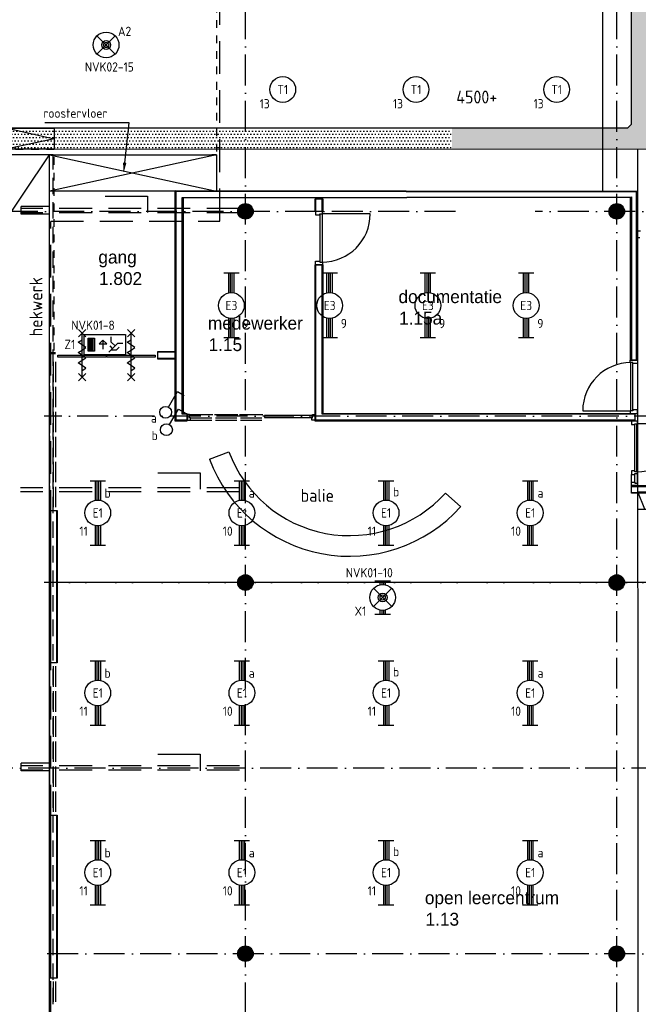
# Model space of a CAD drawing. Header units: millimetres. Extents: x 84333 to 240712, y -2244 to 84291.
# Tile 27 of 88: x 169741 to 181735, y 18995 to 38094. Entities that reach past the tile are written whole.
import ezdxf
from ezdxf.enums import TextEntityAlignment as Align

# ---------------------------------------------------------------- set-up
doc = ezdxf.new("R2010")
doc.units = ezdxf.units.MM
doc.header["$LTSCALE"] = 100
for name, pattern in [('DASHDOT', [9, 6, -1.5, 0, -1.5]), ('DASHED', [3, 1.5, -1.5]), ('HIDDEN', [9.525, 6.35, -3.175]), ('HIDDEN2', [4.7625, 3.175, -1.5875])]:
    doc.linetypes.add(name, pattern=pattern)
doc.layers.get('0').update_dxf_attribs({"linetype": 'CONTINUOUS'})
for name, color, linetype in [('AFDELING', 4, 'CONTINUOUS'), ('AL$1----_MAATVOERING', 7, 'CONTINUOUS'), ('AL$1----_TEKST', 7, 'CONTINUOUS'), ('AL$7----_STRAMIEN', 1, 'DASHDOT'), ('AL22----_BINNENWAND', 7, 'CONTINUOUS'), ('AL23----_VLOEREN', 4, 'CONTINUOUS'), ('AL28----_KONSTRUKTIE', 3, 'CONTINUOUS'), ('AL31----_BUITENKOZ', 7, 'CONTINUOUS'), ('AL32----_BINNENKOZ', 7, 'CONTINUOUS'), ('AL32----_DRAAIR', 7, 'CONTINUOUS'), ('AL32----_DRAAIRICHTING', 1, 'CONTINUOUS'), ('AL34----_BALUSTRADES', 4, 'DASHED'), ('AL65----_BEVEILIGING', 7, 'CONTINUOUS'), ('ALXAA---_GEWBETON', 12, 'CONTINUOUS'), ('BL$4----', 7, 'CONTINUOUS'), ('BOUW', 8, 'CONTINUOUS'), ('EB63101-_ATTRIB', 2, 'CONTINUOUS'), ('EB63102-_ATTRIB', 2, 'CONTINUOUS'), ('EB63202-_ATTRIB', 2, 'CONTINUOUS'), ('EB63501-_ATTRIB', 2, 'CONTINUOUS'), ('EL63101-_LICHT-ARM', 3, 'CONTINUOUS'), ('EL63102-_LICHT-SCH', 3, 'CONTINUOUS'), ('EL63202-_NOODVRL-TXT', 3, 'CONTINUOUS'), ('EL63501-_NOODVRL-ARM', 3, 'CONTINUOUS'), ('EL6441--_DATACOM', 3, 'CONTINUOUS'), ('KABELGGOOT1', 8, 'CONTINUOUS'), ('LIJN070', 130, 'CONTINUOUS'), ('MV-BINNENKOZIJN', 1, 'CONTINUOUS')]:
    doc.layers.add(name, color=color, linetype=linetype)
doc.styles.add('1_8', font='ISO', dxfattribs={"height": 1.8})
doc.styles.add('BURO-025', font='BUROFONT.shx', dxfattribs={"height": 250})
doc.styles.add('NORATT', font='isocp.shx')
doc.styles.get("Standard").update_dxf_attribs({"font": 'iso.shx'})
doc.styles.add('TECHNIC', font='technic_.ttf')
pattern_1 = [(8e-14, (39793.956, 199192.7), (31.75, 63.5), [0, -63.5])]

# ---------------------------------------------------------------- blocks, each defined once
blk = doc.blocks.new('ES3G00')
at = {"color": 0}
blk.add_circle((0, 0), 2.5, dxfattribs=at)
at = {"color": 0, "style": '1_8'}
for tag, flags, p in [('SCHAK', 8, (3.5, 2.75)), ('A_CODE', 8, (0, 0)), ('GROEP', 8, (-3.5, -2.75)), ('KAST', 9, (3.5, -2.75))]:
    blk.add_attdef(tag, text='', height=1.8, dxfattribs=dict(at, flags=flags)).set_placement(p, align=Align.MIDDLE)
blk = doc.blocks.new('ES3G01')
at = {"color": 0}
for p, q in [((-1.77, 1.77), (1.77, -1.77)), ((1.77, 1.77), (-1.77, -1.77))]:
    blk.add_line(p, q, dxfattribs=at)
at = {"color": 6}
blk.add_lwpolyline([(1.77, -1.77), (1.75, -1.75)], dxfattribs=at)
blk.add_circle((0, 0), 2.5)
at = {"color": 0}
for radius in [0.85, 0.5]:
    blk.add_circle((0, 0), radius, dxfattribs=at)
at = {"color": 6, "style": '1_8'}
for tag, flags, p in [('A_CODE', 8, (-3.5, 2.75)), ('SCHAK', 8, (3.5, 2.75)), ('GROEP', 8, (-3.5, -2.75)), ('KAST', 9, (3.5, -2.75))]:
    blk.add_attdef(tag, text='', height=1.8, dxfattribs=dict(at, flags=flags)).set_placement(p, align=Align.MIDDLE)
blk = doc.blocks.new('EJ3T20')
at = {"color": 0}
for p, q in [((-6.25, -1.5), (-6.25, 1.5)), ((-6.25, 0.52), (-2.44, 0.52)), ((-6.25, 0.17), (-2.49, 0.17)), ((2.44, 0.52), (6.25, 0.52)), ((2.49, 0.17), (6.25, 0.17)), ((6.25, -1.5), (6.25, 1.5)), ((-6.25, -0.17), (-2.49, -0.17)), ((-6.25, -0.52), (-2.44, -0.52)), ((2.44, -0.52), (6.25, -0.52)), ((2.49, -0.17), (6.25, -0.17))]:
    blk.add_line(p, q, dxfattribs=at)
blk.add_circle((0, 0), 2.5, dxfattribs=at)
at = {"color": 0, "style": '1_8'}
for tag, flags, p in [('SCHAK', 8, (3.5, 2.75)), ('A_CODE', 8, (0, 0)), ('GROEP', 8, (-3.5, -2.75)), ('KAST', 9, (3.5, -2.75))]:
    blk.add_attdef(tag, text='', height=1.8, dxfattribs=dict(at, flags=flags)).set_placement(p, align=Align.MIDDLE)
blk = doc.blocks.new('SCHAK')
blk.add_lwpolyline([(0.58, 1), (2.31, 4), (3.61, 3.25)])
blk.add_circle((0, 0), 1.15)
at = {"style": '1_8'}
for tag, flags, p in [('SCHAK', 8, (3, 5.5)), ('KAST', 9, (-3, 0.5)), ('M_CODE', 9, (0, 0)), ('DOEL', 9, (-3, -2)), ('GROEP', 9, (-3, -4.5))]:
    blk.add_attdef(tag, text='', height=1.8, dxfattribs=dict(at, flags=flags)).set_placement(p, align=Align.MIDDLE_CENTER)
blk = doc.blocks.new('ES3N026')
for p, q in [((-1.5, 0.75), (-1, 0.25)), ((0.38, -0.88), (0.38, 0.87)), ((2.25, 1.25), (2.25, -1.25)), ((2.5, 1.25), (2.5, -1.25)), ((2.75, 1.25), (2.75, -1.25)), ((3, 1.25), (3, -1.25))]:
    blk.add_line(p, q)
for points in [[(4.01, 2.01), (4.01, -1.98), (-3.99, -1.98), (-3.99, 2.01)], [(3.25, -1.25), (2, -1.25), (2, 1.25), (3.25, 1.25)], [(0.38, -0.88), (1.12, -0.13), (-0.37, -0.13)]]:
    blk.add_lwpolyline(points, close=True)
for points in [[(-0.75, 1.5), (-2.5, -0.25), (-3.5, -0.25)], [(-1.25, 1), (-2.25, 1), (-2.75, 0.5)], [(-2, 0.25), (-1.25, -0.5), (-1.25, -1.5)]]:
    blk.add_lwpolyline(points)
at = {"color": 2, "style": '1_8', "flags": 8}
blk.add_attdef('NUMMER', text='', height=1.8, dxfattribs=at).set_placement((4, 3.75), align=Align.MIDDLE)
at = {"style": '1_8'}
for tag, flags, p in [('A_CODE', 8, (-3.5, 2.75)), ('SCHAK', 8, (3.5, 2.75)), ('GROEP', 8, (-3.5, -2.75)), ('KAST', 9, (3.5, -2.75))]:
    blk.add_attdef(tag, text='', height=1.8, dxfattribs=dict(at, flags=flags)).set_placement(p, align=Align.MIDDLE_CENTER)
blk = doc.blocks.new('EJ3T01')
at = {"color": 0}
for p, q in [((-3.25, -1.5), (-3.25, 1.5)), ((-3.25, 0.52), (-2.44, 0.52)), ((-3.25, 0.17), (-2.49, 0.17)), ((-1.77, 1.77), (1.77, -1.77)), ((1.77, 1.77), (-1.77, -1.77)), ((2.44, 0.52), (3.25, 0.52)), ((2.49, 0.17), (3.25, 0.17)), ((3.25, -1.5), (3.25, 1.5)), ((-3.25, -0.17), (-2.49, -0.17)), ((-3.25, -0.52), (-2.44, -0.52)), ((2.44, -0.52), (3.25, -0.52)), ((2.49, -0.17), (3.25, -0.17))]:
    blk.add_line(p, q, dxfattribs=at)
at = {"color": 6}
blk.add_lwpolyline([(1.77, -1.77), (1.75, -1.75)], dxfattribs=at)
at = {"color": 0}
for radius in [2.5, 0.85, 0.5]:
    blk.add_circle((0, 0), radius, dxfattribs=at)
at = {"color": 6, "style": '1_8'}
for tag, flags, p in [('A_CODE', 8, (-3.5, 2.75)), ('SCHAK', 8, (3.5, 2.75)), ('GROEP', 8, (-3.5, -2.75)), ('KAST', 9, (3.5, -2.75))]:
    blk.add_attdef(tag, text='', height=1.8, dxfattribs=dict(at, flags=flags)).set_placement(p, align=Align.MIDDLE)
blk = doc.blocks.new('A$C13e6995e')
at = {"layer": 'KABELGGOOT1'}
h = blk.add_hatch(dxfattribs=at)
h.set_pattern_fill('DOTS', color=256, scale=40, style=0)
h.set_pattern_definition(pattern_1)
h.paths.add_polyline_path([(97665, 44809), (97740, 44884), (100013, 44884), (100013, 45284), (97739, 45284), (97665, 45359), (97665, 53930), (97739, 54005), (106079, 54005), (106154, 53930), (106154, 49547), (106079, 49472), (104732, 49472), (104732, 49072), (106554, 49072), (106555, 54406), (97265, 54406), (97265, 38306), (97196, 38231), (93788, 38231), (93788, 37831), (97665, 37831)])
h = blk.add_hatch(dxfattribs=at)
h.set_pattern_fill('DOTS', color=256, scale=40, style=0)
h.set_pattern_definition(pattern_1)
h.paths.add_polyline_path([(87037, 38231), (86074, 38231), (85174, 38231), (85174, 37829), (87037, 37830)])
h.paths.add_polyline_path([(85174, 38231), (84930, 38231), (84930, 37829), (85174, 37829)])
h.paths.add_polyline_path([(89791, 38231), (87037, 38231), (87037, 37830), (89791, 37830)])
h = blk.add_hatch(dxfattribs=at)
h.set_pattern_fill('DOTS', color=256, scale=40, style=0)
h.set_pattern_definition(pattern_1)
h.paths.add_polyline_path([(93788, 38231), (89791, 38231), (89791, 37830), (93788, 37831)])
at = {"layer": 'AL$1----_MAATVOERING', "color": 8}
for p, q in [((87528, 38335), (85895, 38335)), ((87444, 37564), (87528, 38335))]:
    blk.add_line(p, q, dxfattribs=at)
blk.add_solid([(87477, 37561), (87422, 37366), (87411, 37568)], dxfattribs=at)
at = {"layer": 'AL$7----_STRAMIEN', "color": 1}
for p, q in [((89785, 9360), (89785, 63920)), ((93858, 36620), (59485, 36620)), ((107244, 36620), (95405, 36620)), ((107824, 32645), (85885, 32645)), ((107244, 29420), (85885, 29420)), ((107824, 29420), (85885, 29420)), ((109574, 25820), (84754, 25820)), ((107244, 22220), (85885, 22220))]:
    blk.add_line(p, q, dxfattribs=at)
blk.add_lwpolyline([(96985, 9360), (96985, 42621)], dxfattribs=at)
at = {"layer": 'AL22----_BINNENWAND', "color": 8}
for p, q in [((88424, 32552), (88424, 37026)), ((88424, 37026), (97379, 37014)), ((97254, 36889), (88574, 36877)), ((88574, 36877), (88574, 32702)), ((91136, 36620), (91136, 36864)), ((91136, 36864), (91286, 36864)), ((91136, 36620), (91136, 36864)), ((91136, 36864), (91286, 36864)), ((91286, 36864), (91286, 36620)), ((91286, 36864), (91286, 36620)), ((97254, 33736), (97254, 36889)), ((97379, 37014), (97379, 33736)), ((91286, 36620), (91136, 36620)), ((91286, 36620), (91136, 36620)), ((91136, 32552), (91136, 35586)), ((91136, 35586), (91286, 35586)), ((91136, 32552), (91136, 35586)), ((91136, 35586), (91286, 35586)), ((91286, 35586), (91286, 32702)), ((91286, 35586), (91286, 32702)), ((88085, 33752), (88085, 33902)), ((88085, 33902), (88424, 33902)), ((88424, 33902), (88424, 33752)), ((88424, 33752), (88085, 33752)), ((97379, 33736), (97254, 33736)), ((88574, 32702), (88651, 32702)), ((88651, 32702), (88651, 32552)), ((91286, 32702), (97336, 32702)), ((91286, 32702), (97336, 32702)), ((97336, 32702), (97336, 32552)), ((97336, 32702), (97336, 32552)), ((88651, 32552), (88424, 32552)), ((97336, 32552), (91136, 32552)), ((97336, 32552), (91136, 32552)), ((97272, 31301), (105407, 31301)), ((97272, 31151), (97272, 31301)), ((105407, 31151), (97272, 31151)), ((85987, 27862), (85987, 30816)), ((85987, 30816), (86137, 30816)), ((86137, 30816), (86137, 27862)), ((86137, 27862), (85987, 27862)), ((85987, 21746), (85987, 24908)), ((85987, 24908), (86137, 24908)), ((86137, 24908), (86137, 21746)), ((86137, 21746), (85987, 21746))]:
    blk.add_line(p, q, dxfattribs=at)
at = {"layer": 'AL22----_BINNENWAND', "color": 8, "linetype": 'Continuous'}
for p, q in [((88439, 32567), (88439, 37011)), ((88439, 37011), (97364, 36999)), ((88559, 36892), (97269, 36904)), ((88559, 32687), (88559, 36892)), ((91151, 36620), (91151, 36864)), ((91151, 36620), (91151, 36864)), ((91271, 36620), (91271, 36864)), ((91271, 36620), (91271, 36864)), ((97269, 36904), (97269, 33736)), ((97364, 36999), (97364, 33736)), ((91151, 32567), (91151, 35586)), ((91151, 32567), (91151, 35586)), ((91271, 32687), (91271, 35586)), ((91271, 32687), (91271, 35586)), ((88424, 33887), (88085, 33887)), ((88424, 33767), (88085, 33767)), ((88651, 32687), (88559, 32687)), ((97336, 32687), (91271, 32687)), ((97336, 32687), (91271, 32687)), ((88651, 32567), (88439, 32567)), ((97336, 32567), (91151, 32567)), ((97336, 32567), (91151, 32567)), ((97272, 31286), (105407, 31286)), ((97272, 31166), (105407, 31166)), ((86002, 30816), (86002, 27862)), ((86122, 30816), (86122, 27862)), ((86002, 24908), (86002, 21746)), ((86122, 24908), (86122, 21746))]:
    blk.add_line(p, q, dxfattribs=at)
at = {"layer": 'AL23----_VLOEREN', "color": 8}
for p, q in [((85987, 37720), (59874, 37720)), ((69182, 12640), (85987, 37720)), ((85987, 12673), (85987, 37720)), ((85987, 37720), (89225, 37014)), ((85987, 37014), (85987, 37720)), ((85987, 37720), (89225, 37720)), ((89225, 37720), (85987, 37014)), ((89225, 37720), (89225, 37014)), ((89225, 37014), (85987, 37014))]:
    blk.add_line(p, q, dxfattribs=at)
at = {"layer": 'AL28----_KONSTRUKTIE', "color": 8}
for p, q in [((85987, 36716), (85439, 36716)), ((85439, 36566), (85439, 36716)), ((85987, 36566), (85439, 36566)), ((85987, 25916), (85439, 25916)), ((85439, 25766), (85439, 25916)), ((85987, 25766), (85439, 25766))]:
    blk.add_line(p, q, dxfattribs=at)
for centre in [(89785, 36620), (96985, 36620), (89785, 29420), (96985, 29420), (89785, 22220), (96985, 22220)]:
    blk.add_circle(centre, 150, dxfattribs=at)
at = {"layer": 'AL31----_BUITENKOZ', "color": 8, "linetype": 'Continuous'}
for p, q in [((86146, 33790), (86146, 33831)), ((86146, 33831), (87087, 33831)), ((87087, 33831), (87087, 33790)), ((87099, 33790), (87099, 33831)), ((87099, 33831), (88037, 33831)), ((88037, 33831), (88037, 33790)), ((87087, 33790), (86146, 33790)), ((88037, 33790), (87099, 33790)), ((90154, 32663), (90154, 32622)), ((91084, 32663), (90154, 32663)), ((91084, 32622), (91084, 32663)), ((90154, 32622), (91084, 32622))]:
    blk.add_line(p, q, dxfattribs=at)
at = {"layer": 'AL32----_BINNENKOZ', "color": 8, "linetype": 'HIDDEN2'}
for p, q in [((86056, 37719), (59874, 37720)), ((85987, 12667), (85987, 37719)), ((86056, 12667), (86056, 37719))]:
    blk.add_line(p, q, dxfattribs=at)
at = {"layer": 'AL32----_BINNENKOZ', "color": 8}
for p, q in [((91281, 36620), (91142, 36620)), ((91142, 36620), (91142, 36553)), ((91142, 36553), (91230, 36553)), ((91230, 36570), (91230, 35636)), ((91230, 36553), (91230, 36570)), ((91230, 36570), (91281, 36570)), ((91270, 36570), (91270, 35636)), ((91281, 36570), (91281, 36620)), ((97379, 36104), (97379, 36243)), ((97379, 36243), (97446, 36243)), ((97429, 36104), (97379, 36104)), ((91142, 35586), (91142, 35653)), ((91142, 35653), (91230, 35653)), ((91281, 35586), (91142, 35586)), ((91230, 35653), (91230, 35636)), ((91230, 35636), (91281, 35636)), ((91281, 35636), (91281, 35586)), ((85987, 33770), (85987, 33884)), ((85987, 33884), (86101, 33884)), ((86005, 33770), (86005, 33866)), ((86005, 33866), (86101, 33866)), ((85987, 33720), (85987, 33291)), ((86054, 33703), (86054, 33308)), ((86101, 33703), (86101, 33308)), ((97247, 33736), (97386, 33736)), ((97247, 33686), (97247, 33736)), ((97298, 33686), (97247, 33686)), ((97258, 32752), (97258, 33686)), ((97298, 32752), (97298, 33686)), ((97298, 33669), (97298, 33686)), ((97386, 33669), (97298, 33669)), ((97386, 33736), (97386, 33669)), ((85987, 33235), (85987, 32806)), ((86054, 33218), (86054, 32823)), ((86101, 33218), (86101, 32823)), ((85987, 32750), (85987, 32321)), ((86054, 32733), (86054, 32338)), ((86101, 32733), (86101, 32338)), ((88702, 32683), (88652, 32683)), ((88652, 32683), (88652, 32659)), ((88702, 32683), (89152, 32683)), ((88702, 32616), (88702, 32683)), ((89185, 32683), (89636, 32683)), ((89669, 32683), (90119, 32683)), ((91086, 32616), (91086, 32683)), ((91086, 32683), (91136, 32683)), ((91136, 32683), (91136, 32569)), ((97298, 32752), (97247, 32752)), ((97247, 32752), (97247, 32702)), ((97247, 32702), (97386, 32702)), ((97386, 32769), (97298, 32769)), ((97298, 32769), (97298, 32752)), ((97336, 32702), (97336, 32569)), ((97386, 32702), (97386, 32769)), ((88669, 32659), (88652, 32659)), ((88652, 32592), (88652, 32569)), ((88652, 32569), (88652, 32592)), ((88652, 32592), (88669, 32592)), ((88652, 32569), (88719, 32569)), ((88669, 32592), (88669, 32659)), ((88719, 32616), (88702, 32616)), ((88719, 32616), (89135, 32616)), ((88719, 32569), (88719, 32616)), ((88719, 32569), (89135, 32569)), ((89202, 32616), (89619, 32616)), ((89202, 32569), (89619, 32569)), ((89686, 32616), (90102, 32616)), ((89686, 32569), (90102, 32569)), ((91069, 32569), (91069, 32616)), ((91069, 32616), (91086, 32616)), ((91136, 32569), (91069, 32569)), ((97386, 32552), (97272, 32552)), ((97272, 32552), (97272, 32485)), ((97272, 32485), (97335, 32485)), ((97335, 32485), (97335, 32502)), ((97335, 32502), (97386, 32502)), ((97335, 31568), (97335, 32502)), ((97375, 31568), (97375, 32502)), ((97386, 32502), (97386, 32552)), ((85987, 32265), (85987, 31836)), ((86054, 32248), (86054, 31853)), ((86101, 32248), (86101, 31853)), ((89089, 31814), (89463, 31954)), ((85987, 31780), (85987, 31351)), ((86054, 31763), (86054, 31368)), ((86101, 31763), (86101, 31368)), ((97335, 31585), (97272, 31585)), ((97272, 31585), (97272, 31518)), ((97272, 31368), (97272, 31518)), ((97272, 31518), (97335, 31518)), ((97335, 31568), (97335, 31585)), ((97386, 31568), (97335, 31568)), ((97335, 31518), (97335, 31535)), ((97335, 31535), (97386, 31535)), ((97335, 31368), (97335, 31518)), ((97386, 31535), (97386, 31568)), ((97386, 31535), (97386, 31568)), ((97386, 31351), (97386, 31535)), ((97272, 31301), (97272, 31368)), ((97272, 31368), (97335, 31368)), ((97335, 31368), (97335, 31351)), ((97335, 31351), (97386, 31351)), ((97386, 31351), (97386, 31301)), ((85987, 31295), (85987, 30866)), ((86054, 31278), (86054, 30883)), ((86101, 31278), (86101, 30883)), ((93661, 31154), (93958, 30886)), ((97386, 31301), (97272, 31301)), ((85987, 27812), (85987, 27383)), ((86054, 27795), (86054, 27400)), ((86101, 27795), (86101, 27400)), ((85987, 27327), (85987, 26898)), ((86054, 27310), (86054, 26915)), ((86101, 27310), (86101, 26915)), ((85987, 26842), (85987, 26413)), ((86054, 26825), (86054, 26430)), ((86101, 26825), (86101, 26430)), ((85987, 26357), (85987, 25928)), ((86054, 26340), (86054, 25945)), ((86101, 26340), (86101, 25945)), ((85987, 25872), (85987, 25443)), ((86054, 25855), (86054, 25460)), ((86101, 25855), (86101, 25460)), ((85987, 25387), (85987, 24958)), ((86054, 25370), (86054, 24975)), ((86101, 25370), (86101, 24975)), ((85987, 21696), (85987, 21267)), ((86054, 21679), (86054, 21284)), ((86101, 21679), (86101, 21284))]:
    blk.add_line(p, q, dxfattribs=at)
for radius in [2500, 2900]:
    blk.add_arc((91805, 32830), radius, 200.4958, 317.9285, dxfattribs=at)
at = {"layer": 'AL32----_DRAAIR', "color": 8}
blk.add_line((98309, 32502), (97375, 32502), dxfattribs=at)
blk.add_arc((97375, 32502), 934, 270, 0, dxfattribs=at)
at = {"layer": 'AL32----_DRAAIRICHTING', "color": 8}
for p, q in [((96705, 43576), (96705, 37022)), ((92204, 36570), (91270, 36570)), ((96324, 32752), (97258, 32752))]:
    blk.add_line(p, q, dxfattribs=at)
for centre, start, end in [((91270, 36570), 270, 0), ((97258, 32752), 90, 180)]:
    blk.add_arc(centre, 934, start, end, dxfattribs=at)
at = {"layer": 'AL34----_BALUSTRADES', "color": 8}
for p, q in [((89225, 41230), (89225, 37720)), ((86077, 37820), (59811, 37820)), ((86077, 33920), (86077, 37820)), ((89225, 37720), (89135, 37720))]:
    blk.add_line(p, q, dxfattribs=at)
at = {"layer": 'AL65----_BEVEILIGING', "color": 8, "linetype": 'Continuous'}
for p, q in [((86547, 34186), (86687, 34326)), ((86687, 34186), (86547, 34326)), ((86617, 33406), (86617, 34256)), ((87498, 34186), (87638, 34326)), ((87638, 34186), (87498, 34326)), ((87568, 33406), (87568, 34256)), ((86542, 34081), (86617, 34131)), ((86692, 33981), (86542, 34081)), ((87493, 34081), (87568, 34131)), ((87643, 33981), (87493, 34081)), ((86542, 33881), (86617, 33931)), ((86692, 33781), (86542, 33881)), ((86617, 33931), (86692, 33981)), ((87493, 33881), (87568, 33931)), ((87643, 33781), (87493, 33881)), ((87568, 33931), (87643, 33981)), ((86542, 33681), (86617, 33731)), ((86692, 33581), (86542, 33681)), ((86617, 33731), (86692, 33781)), ((87493, 33681), (87568, 33731)), ((87643, 33581), (87493, 33681)), ((87568, 33731), (87643, 33781)), ((86547, 33336), (86687, 33476)), ((86687, 33336), (86547, 33476)), ((86617, 33531), (86692, 33581)), ((87498, 33336), (87638, 33476)), ((87638, 33336), (87498, 33476)), ((87568, 33531), (87643, 33581))]:
    blk.add_line(p, q, dxfattribs=at)
at = {"layer": 'ALXAA---_GEWBETON', "color": 8}
for p, q in [((89645, 36566), (89645, 36674)), ((89665, 36530), (89665, 36710)), ((89685, 36508), (89685, 36732)), ((89705, 36493), (89705, 36747)), ((89725, 36483), (89725, 36758)), ((89745, 36475), (89745, 36765)), ((89765, 36471), (89765, 36769)), ((89785, 36470), (89785, 36770)), ((89805, 36471), (89805, 36769)), ((89825, 36475), (89825, 36765)), ((89845, 36483), (89845, 36758)), ((89865, 36493), (89865, 36747)), ((89885, 36508), (89885, 36732)), ((89905, 36530), (89905, 36710)), ((89925, 36566), (89925, 36674)), ((96845, 36566), (96845, 36674)), ((96865, 36530), (96865, 36710)), ((96885, 36508), (96885, 36732)), ((96905, 36493), (96905, 36747)), ((96925, 36483), (96925, 36758)), ((96945, 36475), (96945, 36765)), ((96965, 36471), (96965, 36769)), ((96985, 36470), (96985, 36770)), ((97005, 36471), (97005, 36769)), ((97025, 36475), (97025, 36765)), ((97045, 36483), (97045, 36758)), ((97065, 36493), (97065, 36747)), ((97085, 36508), (97085, 36732)), ((97105, 36530), (97105, 36710)), ((97125, 36566), (97125, 36674)), ((89645, 29366), (89645, 29474)), ((89665, 29330), (89665, 29510)), ((89685, 29308), (89685, 29532)), ((89705, 29293), (89705, 29547)), ((89725, 29283), (89725, 29558)), ((89745, 29275), (89745, 29565)), ((89765, 29271), (89765, 29569)), ((89785, 29270), (89785, 29570)), ((89805, 29271), (89805, 29569)), ((89825, 29275), (89825, 29565)), ((89845, 29283), (89845, 29558)), ((89865, 29293), (89865, 29547)), ((89885, 29308), (89885, 29532)), ((89905, 29330), (89905, 29510)), ((89925, 29366), (89925, 29474)), ((96845, 29366), (96845, 29474)), ((96865, 29330), (96865, 29510)), ((96885, 29308), (96885, 29532)), ((96905, 29293), (96905, 29547)), ((96925, 29283), (96925, 29558)), ((96945, 29275), (96945, 29565)), ((96965, 29271), (96965, 29569)), ((96985, 29270), (96985, 29570)), ((97005, 29271), (97005, 29569)), ((97025, 29275), (97025, 29565)), ((97045, 29283), (97045, 29558)), ((97065, 29293), (97065, 29547)), ((97085, 29308), (97085, 29532)), ((97105, 29330), (97105, 29510)), ((97125, 29366), (97125, 29474)), ((89705, 22093), (89705, 22347)), ((89725, 22083), (89725, 22358)), ((89745, 22075), (89745, 22365)), ((89765, 22071), (89765, 22369)), ((89785, 22070), (89785, 22370)), ((89805, 22071), (89805, 22369)), ((89825, 22075), (89825, 22365)), ((89845, 22083), (89845, 22358)), ((89865, 22093), (89865, 22347)), ((96905, 22093), (96905, 22347)), ((96925, 22083), (96925, 22358)), ((96945, 22075), (96945, 22365)), ((96965, 22071), (96965, 22369)), ((96985, 22070), (96985, 22370)), ((97005, 22071), (97005, 22369)), ((97025, 22075), (97025, 22365)), ((97045, 22083), (97045, 22358)), ((97065, 22093), (97065, 22347)), ((89645, 22166), (89645, 22274)), ((89665, 22130), (89665, 22310)), ((89685, 22108), (89685, 22332)), ((89885, 22108), (89885, 22332)), ((89905, 22130), (89905, 22310)), ((89925, 22166), (89925, 22274)), ((96845, 22166), (96845, 22274)), ((96865, 22130), (96865, 22310)), ((96885, 22108), (96885, 22332)), ((97085, 22108), (97085, 22332)), ((97105, 22130), (97105, 22310)), ((97125, 22166), (97125, 22274))]:
    blk.add_line(p, q, dxfattribs=at)
at = {"layer": 'KABELGGOOT1'}
for p, q in [((97265, 54405, 2750), (97265, 38306, 2750)), ((86074, 38231, 2750), (85174, 38231, 3650)), ((85174, 38231, 2750), (86074, 38030, 3650)), ((85174, 38231, 2750), (86074, 38231, 2750)), ((86074, 38231, 2750), (86074, 37830, 3650)), ((97196, 38231, 2750), (86074, 38231, 2750)), ((97265, 38306, 2750), (97196, 38231, 2750)), ((86074, 38030, 3650), (85174, 37831, 2750)), ((47000, 37825), (97665, 37831)), ((86074, 37830, 3650), (85174, 37831, 2750)), ((97397, 18538, 3040), (97396, 37822, 2750)), ((97396, 31180, 2750), (97666, 31181, 2750)), ((97532, 30844, 3040), (97396, 31180, 2750)), ((97397, 30843, 3040), (97667, 30844, 3040))]:
    blk.add_line(p, q, dxfattribs=at)
at = {"layer": 'MV-BINNENKOZIJN'}
for p, q in [((87063, 36917), (87884, 36917)), ((87884, 36917), (87884, 36599)), ((88087, 31549), (88909, 31549)), ((88909, 31549), (88909, 31231)), ((88087, 26089), (88909, 26089)), ((88909, 26089), (88909, 25771))]:
    blk.add_line(p, q, dxfattribs=at)
at = {"layer": 'MV-BINNENKOZIJN', "color": 2, "linetype": 'HIDDEN'}
for points in [[(89668, 36677), (85421, 36677)], [(89668, 36595), (85421, 36595)], [(89668, 31260), (85421, 31260)], [(89668, 31178), (85421, 31178)], [(89668, 25865), (85421, 25865)], [(89668, 25783), (85421, 25783)]]:
    blk.add_lwpolyline(points, dxfattribs=at)
at = {"layer": 'AFDELING', "color": 8, "style": 'TECHNIC'}
for p in [(92219, 54468), (58038, 41625), (88108, 41444)]:
    blk.add_attdef('VIDE', text='', height=500, dxfattribs=at).set_placement(p, align=Align.CENTER)
blk.add_attdef('VIDE', text='', height=500, rotation=90, dxfattribs=at).set_placement((75129, 25766), align=Align.CENTER)
at = {"layer": 'AL$1----_TEKST', "color": 8}
blk.add_text('4500+', height=250, dxfattribs=at).set_placement((93873, 38713))
blk.add_text('hekwerk', height=250, rotation=90, dxfattribs=at).set_placement((85847, 34196))
at = {"layer": 'BL$4----', "color": 8}
for s, height, p in [('roostervloer', 180, (85868, 38435)), ('balie', 250, (90855, 30986))]:
    blk.add_text(s, height=height, dxfattribs=at).set_placement(p)
at = {"layer": 'BOUW', "style": 'BURO-025'}
for s, p in [('gang', (86933, 35609)), ('1.802', (86945, 35192)), ('documentatie', (92752, 34841)), ('medewerker', (89058, 34327)), ('1.15a', (92764, 34424)), ('1.15', (89070, 33910)), ('open leercentrum', (93264, 23181)), ('1.13', (93276, 22764))]:
    blk.add_text(s, height=250, dxfattribs=at).set_placement(p)

msp = doc.modelspace()

# ---------------------------------------------------------------- linework, layer by layer
at = {"layer": 'LIJN070', "linetype": 'HIDDEN'}
for p, q in [((173624, 34187), (173624, 78025)), ((170344, 34187), (173624, 34187)), ((170344, 5472), (170344, 34182))]:
    msp.add_line(p, q, dxfattribs=at)

# ---------------------------------------------------------------- block references
at = {"layer": 'EL63101-_LICHT-ARM'}
ref = msp.add_blockref('ES3G00', (174841, 36740), dxfattribs=dict(at, xscale=100, yscale=100, zscale=100))
ref.add_attrib('A_CODE', 'T1', dxfattribs={"layer": '0', "color": 10, "height": 180, "style": '1_8', "flags": 8}).set_placement((174841, 36740), align=Align.MIDDLE)
ref.add_attrib('GROEP', '13', dxfattribs={"layer": '0', "color": 10, "height": 180, "style": '1_8', "flags": 8}).set_placement((174491, 36465), align=Align.MIDDLE)
ref = msp.add_blockref('ES3G00', (177425, 36740), dxfattribs=dict(at, xscale=100, yscale=100, zscale=100))
ref.add_attrib('A_CODE', 'T1', dxfattribs={"layer": '0', "color": 10, "height": 180, "style": '1_8', "flags": 8}).set_placement((177425, 36740), align=Align.MIDDLE)
ref.add_attrib('GROEP', '13', dxfattribs={"layer": '0', "color": 10, "height": 180, "style": '1_8', "flags": 8}).set_placement((177075, 36465), align=Align.MIDDLE)
ref = msp.add_blockref('ES3G00', (180152, 36740), dxfattribs=dict(at, xscale=100, yscale=100, zscale=100))
ref.add_attrib('A_CODE', 'T1', dxfattribs={"layer": '0', "color": 10, "height": 180, "style": '1_8', "flags": 8}).set_placement((180152, 36740), align=Align.MIDDLE)
ref.add_attrib('GROEP', '13', dxfattribs={"layer": '0', "color": 10, "height": 180, "style": '1_8', "flags": 8}).set_placement((179802, 36465), align=Align.MIDDLE)
ref = msp.add_blockref('EJ3T20', (173846, 32550, 3500), dxfattribs=dict(at, xscale=100, yscale=100, zscale=100, rotation=90))
ref.add_attrib('A_CODE', 'E3', dxfattribs={"layer": 'EB63101-_ATTRIB', "color": 1, "height": 180, "style": 'NORATT', "flags": 8}).set_placement((173846, 32550, 3500), align=Align.MIDDLE)
ref.add_attrib('GROEP', '9', dxfattribs={"layer": 'EB63101-_ATTRIB', "color": 1, "height": 180, "style": 'NORATT', "flags": 8}).set_placement((174121, 32200, 3500), align=Align.MIDDLE)
ref = msp.add_blockref('EJ3T20', (175751, 32550, 3500), dxfattribs=dict(at, xscale=100, yscale=100, zscale=100, rotation=90))
ref.add_attrib('A_CODE', 'E3', dxfattribs={"layer": 'EB63101-_ATTRIB', "color": 1, "height": 180, "style": 'NORATT', "flags": 8}).set_placement((175751, 32550, 3500), align=Align.MIDDLE)
ref.add_attrib('GROEP', '9', dxfattribs={"layer": 'EB63101-_ATTRIB', "color": 1, "height": 180, "style": 'NORATT', "flags": 8}).set_placement((176026, 32200, 3500), align=Align.MIDDLE)
ref = msp.add_blockref('EJ3T20', (177656, 32550, 3500), dxfattribs=dict(at, xscale=100, yscale=100, zscale=100, rotation=90))
ref.add_attrib('A_CODE', 'E3', dxfattribs={"layer": 'EB63101-_ATTRIB', "color": 1, "height": 180, "style": 'NORATT', "flags": 8}).set_placement((177656, 32550, 3500), align=Align.MIDDLE)
ref.add_attrib('GROEP', '9', dxfattribs={"layer": 'EB63101-_ATTRIB', "color": 1, "height": 180, "style": 'NORATT', "flags": 8}).set_placement((177931, 32200, 3500), align=Align.MIDDLE)
ref = msp.add_blockref('EJ3T20', (179561, 32550, 3500), dxfattribs=dict(at, xscale=100, yscale=100, zscale=100, rotation=90))
ref.add_attrib('A_CODE', 'E3', dxfattribs={"layer": 'EB63101-_ATTRIB', "color": 1, "height": 180, "style": 'NORATT', "flags": 8}).set_placement((179561, 32550, 3500), align=Align.MIDDLE)
ref.add_attrib('GROEP', '9', dxfattribs={"layer": 'EB63101-_ATTRIB', "color": 1, "height": 180, "style": 'NORATT', "flags": 8}).set_placement((179836, 32200, 3500), align=Align.MIDDLE)
ref = msp.add_blockref('EJ3T20', (171254, 28527, 3500), dxfattribs=dict(at, xscale=100, yscale=100, zscale=100, rotation=270))
ref.add_attrib('A_CODE', 'E1', dxfattribs={"layer": 'EB63101-_ATTRIB', "color": 1, "height": 180, "style": '1_8', "flags": 8}).set_placement((171254, 28527, 3500), align=Align.MIDDLE)
ref.add_attrib('GROEP', '11', dxfattribs={"layer": 'EB63101-_ATTRIB', "color": 1, "height": 180, "style": '1_8', "flags": 8}).set_placement((170979, 28173, 3500), align=Align.MIDDLE)
ref.add_attrib('SCHAK', 'b', dxfattribs={"layer": 'EB63101-_ATTRIB', "color": 1, "height": 180, "style": '1_8', "flags": 8}).set_placement((171444, 28912, 3500), align=Align.MIDDLE)
ref = msp.add_blockref('EJ3T20', (174049, 28527, 3500), dxfattribs=dict(at, xscale=100, yscale=100, zscale=100, rotation=270))
ref.add_attrib('A_CODE', 'E1', dxfattribs={"layer": 'EB63101-_ATTRIB', "color": 1, "height": 180, "style": '1_8', "flags": 8}).set_placement((174049, 28527, 3500), align=Align.MIDDLE)
ref.add_attrib('GROEP', '10', dxfattribs={"layer": 'EB63101-_ATTRIB', "color": 1, "height": 180, "style": '1_8', "flags": 8}).set_placement((173774, 28173, 3500), align=Align.MIDDLE)
ref.add_attrib('SCHAK', 'a', dxfattribs={"layer": 'EB63101-_ATTRIB', "color": 1, "height": 180, "style": '1_8', "flags": 8}).set_placement((174239, 28912, 3500), align=Align.MIDDLE)
ref = msp.add_blockref('EJ3T20', (176844, 28527, 3500), dxfattribs=dict(at, xscale=100, yscale=100, zscale=100, rotation=270))
ref.add_attrib('A_CODE', 'E1', dxfattribs={"layer": 'EB63101-_ATTRIB', "color": 1, "height": 180, "style": '1_8', "flags": 8}).set_placement((176844, 28527, 3500), align=Align.MIDDLE)
ref.add_attrib('GROEP', '11', dxfattribs={"layer": 'EB63101-_ATTRIB', "color": 1, "height": 180, "style": '1_8', "flags": 8}).set_placement((176569, 28173, 3500), align=Align.MIDDLE)
ref.add_attrib('SCHAK', 'b', dxfattribs={"layer": 'EB63101-_ATTRIB', "color": 1, "height": 180, "style": '1_8', "flags": 8}).set_placement((177039, 28937, 3500), align=Align.MIDDLE)
ref = msp.add_blockref('EJ3T20', (179639, 28527, 3500), dxfattribs=dict(at, xscale=100, yscale=100, zscale=100, rotation=270))
ref.add_attrib('A_CODE', 'E1', dxfattribs={"layer": 'EB63101-_ATTRIB', "color": 1, "height": 180, "style": '1_8', "flags": 8}).set_placement((179639, 28527, 3500), align=Align.MIDDLE)
ref.add_attrib('GROEP', '10', dxfattribs={"layer": 'EB63101-_ATTRIB', "color": 1, "height": 180, "style": '1_8', "flags": 8}).set_placement((179364, 28173, 3500), align=Align.MIDDLE)
ref.add_attrib('SCHAK', 'a', dxfattribs={"layer": 'EB63101-_ATTRIB', "color": 1, "height": 180, "style": '1_8', "flags": 8}).set_placement((179839, 28912, 3500), align=Align.MIDDLE)
ref = msp.add_blockref('EJ3T20', (171254, 25034, 3500), dxfattribs=dict(at, xscale=100, yscale=100, zscale=100, rotation=270))
ref.add_attrib('A_CODE', 'E1', dxfattribs={"layer": 'EB63101-_ATTRIB', "color": 1, "height": 180, "style": '1_8', "flags": 8}).set_placement((171254, 25034, 3500), align=Align.MIDDLE)
ref.add_attrib('GROEP', '11', dxfattribs={"layer": 'EB63101-_ATTRIB', "color": 1, "height": 180, "style": '1_8', "flags": 8}).set_placement((170979, 24680, 3500), align=Align.MIDDLE)
ref.add_attrib('SCHAK', 'b', dxfattribs={"layer": 'EB63101-_ATTRIB', "color": 1, "height": 180, "style": '1_8', "flags": 8}).set_placement((171444, 25419, 3500), align=Align.MIDDLE)
ref = msp.add_blockref('EJ3T20', (174049, 25034, 3500), dxfattribs=dict(at, xscale=100, yscale=100, zscale=100, rotation=270))
ref.add_attrib('A_CODE', 'E1', dxfattribs={"layer": 'EB63101-_ATTRIB', "color": 1, "height": 180, "style": '1_8', "flags": 8}).set_placement((174049, 25034, 3500), align=Align.MIDDLE)
ref.add_attrib('GROEP', '10', dxfattribs={"layer": 'EB63101-_ATTRIB', "color": 1, "height": 180, "style": '1_8', "flags": 8}).set_placement((173774, 24680, 3500), align=Align.MIDDLE)
ref.add_attrib('SCHAK', 'a', dxfattribs={"layer": 'EB63101-_ATTRIB', "color": 1, "height": 180, "style": '1_8', "flags": 8}).set_placement((174239, 25419, 3500), align=Align.MIDDLE)
ref = msp.add_blockref('EJ3T20', (176844, 25034, 3500), dxfattribs=dict(at, xscale=100, yscale=100, zscale=100, rotation=270))
ref.add_attrib('A_CODE', 'E1', dxfattribs={"layer": 'EB63101-_ATTRIB', "color": 1, "height": 180, "style": '1_8', "flags": 8}).set_placement((176844, 25034, 3500), align=Align.MIDDLE)
ref.add_attrib('GROEP', '11', dxfattribs={"layer": 'EB63101-_ATTRIB', "color": 1, "height": 180, "style": '1_8', "flags": 8}).set_placement((176569, 24680, 3500), align=Align.MIDDLE)
ref.add_attrib('SCHAK', 'b', dxfattribs={"layer": 'EB63101-_ATTRIB', "color": 1, "height": 180, "style": '1_8', "flags": 8}).set_placement((177039, 25444, 3500), align=Align.MIDDLE)
ref = msp.add_blockref('EJ3T20', (179639, 25034, 3500), dxfattribs=dict(at, xscale=100, yscale=100, zscale=100, rotation=270))
ref.add_attrib('A_CODE', 'E1', dxfattribs={"layer": 'EB63101-_ATTRIB', "color": 1, "height": 180, "style": '1_8', "flags": 8}).set_placement((179639, 25034, 3500), align=Align.MIDDLE)
ref.add_attrib('GROEP', '10', dxfattribs={"layer": 'EB63101-_ATTRIB', "color": 1, "height": 180, "style": '1_8', "flags": 8}).set_placement((179364, 24680, 3500), align=Align.MIDDLE)
ref.add_attrib('SCHAK', 'a', dxfattribs={"layer": 'EB63101-_ATTRIB', "color": 1, "height": 180, "style": '1_8', "flags": 8}).set_placement((179839, 25419, 3500), align=Align.MIDDLE)
ref = msp.add_blockref('EJ3T20', (171254, 21550, 3500), dxfattribs=dict(at, xscale=100, yscale=100, zscale=100, rotation=270))
ref.add_attrib('A_CODE', 'E1', dxfattribs={"layer": 'EB63101-_ATTRIB', "color": 1, "height": 180, "style": '1_8', "flags": 8}).set_placement((171254, 21550, 3500), align=Align.MIDDLE)
ref.add_attrib('GROEP', '11', dxfattribs={"layer": 'EB63101-_ATTRIB', "color": 1, "height": 180, "style": '1_8', "flags": 8}).set_placement((170979, 21196, 3500), align=Align.MIDDLE)
ref.add_attrib('SCHAK', 'b', dxfattribs={"layer": 'EB63101-_ATTRIB', "color": 1, "height": 180, "style": '1_8', "flags": 8}).set_placement((171444, 21935, 3500), align=Align.MIDDLE)
ref = msp.add_blockref('EJ3T20', (174049, 21550, 3500), dxfattribs=dict(at, xscale=100, yscale=100, zscale=100, rotation=270))
ref.add_attrib('A_CODE', 'E1', dxfattribs={"layer": 'EB63101-_ATTRIB', "color": 1, "height": 180, "style": '1_8', "flags": 8}).set_placement((174049, 21550, 3500), align=Align.MIDDLE)
ref.add_attrib('GROEP', '10', dxfattribs={"layer": 'EB63101-_ATTRIB', "color": 1, "height": 180, "style": '1_8', "flags": 8}).set_placement((173774, 21196, 3500), align=Align.MIDDLE)
ref.add_attrib('SCHAK', 'a', dxfattribs={"layer": 'EB63101-_ATTRIB', "color": 1, "height": 180, "style": '1_8', "flags": 8}).set_placement((174239, 21935, 3500), align=Align.MIDDLE)
ref = msp.add_blockref('EJ3T20', (176844, 21550, 3500), dxfattribs=dict(at, xscale=100, yscale=100, zscale=100, rotation=270))
ref.add_attrib('A_CODE', 'E1', dxfattribs={"layer": 'EB63101-_ATTRIB', "color": 1, "height": 180, "style": '1_8', "flags": 8}).set_placement((176844, 21550, 3500), align=Align.MIDDLE)
ref.add_attrib('GROEP', '11', dxfattribs={"layer": 'EB63101-_ATTRIB', "color": 1, "height": 180, "style": '1_8', "flags": 8}).set_placement((176569, 21196, 3500), align=Align.MIDDLE)
ref.add_attrib('SCHAK', 'b', dxfattribs={"layer": 'EB63101-_ATTRIB', "color": 1, "height": 180, "style": '1_8', "flags": 8}).set_placement((177039, 21960, 3500), align=Align.MIDDLE)
ref = msp.add_blockref('EJ3T20', (179639, 21550, 3500), dxfattribs=dict(at, xscale=100, yscale=100, zscale=100, rotation=270))
ref.add_attrib('A_CODE', 'E1', dxfattribs={"layer": 'EB63101-_ATTRIB', "color": 1, "height": 180, "style": '1_8', "flags": 8}).set_placement((179639, 21550, 3500), align=Align.MIDDLE)
ref.add_attrib('GROEP', '10', dxfattribs={"layer": 'EB63101-_ATTRIB', "color": 1, "height": 180, "style": '1_8', "flags": 8}).set_placement((179364, 21196, 3500), align=Align.MIDDLE)
ref.add_attrib('SCHAK', 'a', dxfattribs={"layer": 'EB63101-_ATTRIB', "color": 1, "height": 180, "style": '1_8', "flags": 8}).set_placement((179839, 21935, 3500), align=Align.MIDDLE)
at = {"layer": 'EL63102-_LICHT-SCH'}
ref = msp.add_blockref('SCHAK', (172570, 30479), dxfattribs=dict(at, xscale=100, yscale=100, zscale=100))
ref.add_attrib('SCHAK', 'a', dxfattribs={"layer": 'EB63102-_ATTRIB', "color": 1, "height": 180, "style": '1_8', "flags": 8}).set_placement((172342, 30367), align=Align.MIDDLE_CENTER)
ref = msp.add_blockref('SCHAK', (172586, 30141), dxfattribs=dict(at, xscale=100, yscale=100, zscale=100))
ref.add_attrib('SCHAK', 'b', dxfattribs={"layer": 'EB63102-_ATTRIB', "color": 1, "height": 180, "style": '1_8', "flags": 8}).set_placement((172358, 30029), align=Align.MIDDLE_CENTER)
at = {"layer": 'EL63202-_NOODVRL-TXT'}
ref = msp.add_blockref('ES3N026', (171392, 31792), dxfattribs=dict(at, xscale=100, yscale=100, zscale=100, rotation=180))
ref.add_attrib('A_CODE', 'Z1', dxfattribs={"layer": 'EB63202-_ATTRIB', "color": 1, "height": 180, "style": '1_8', "flags": 8}).set_placement((170713, 31795), align=Align.MIDDLE_CENTER)
ref.add_attrib('GROEP', 'NVK01-8', dxfattribs={"layer": 'EB63202-_ATTRIB', "color": 1, "height": 180, "style": '1_8', "flags": 8}).set_placement((171163, 32168), align=Align.MIDDLE_CENTER)
at = {"layer": 'EL63501-_NOODVRL-ARM'}
ref = msp.add_blockref('ES3G01', (171416, 37604), dxfattribs=dict(at, xscale=100, yscale=100, zscale=100))
ref.add_attrib('A_CODE', 'A2', dxfattribs={"layer": 'EB63501-_ATTRIB', "color": 1, "height": 180, "style": '1_8', "flags": 8}).set_placement((171775, 37868), align=Align.MIDDLE)
ref.add_attrib('GROEP', 'NVK02-15', dxfattribs={"layer": 'EB63501-_ATTRIB', "color": 1, "height": 180, "style": '1_8', "flags": 8}).set_placement((171479, 37178), align=Align.MIDDLE)
ref = msp.add_blockref('EJ3T01', (176778, 26887, 3500), dxfattribs=dict(at, xscale=100, yscale=100, zscale=100, rotation=270))
ref.add_attrib('A_CODE', 'X1', dxfattribs={"layer": 'EB63501-_ATTRIB', "color": 1, "height": 180, "style": '1_8', "flags": 8}).set_placement((176347, 26622, 3500), align=Align.MIDDLE)
ref.add_attrib('GROEP', 'NVK01-10', dxfattribs={"layer": 'EB63501-_ATTRIB', "color": 1, "height": 180, "style": '1_8', "flags": 8}).set_placement((176519, 27367, 3500), align=Align.MIDDLE)
at = {"layer": 'EL6441--_DATACOM'}
msp.add_blockref('A$C13e6995e', (84333, -2244), dxfattribs=at)

doc.saveas('drawing.dxf')
